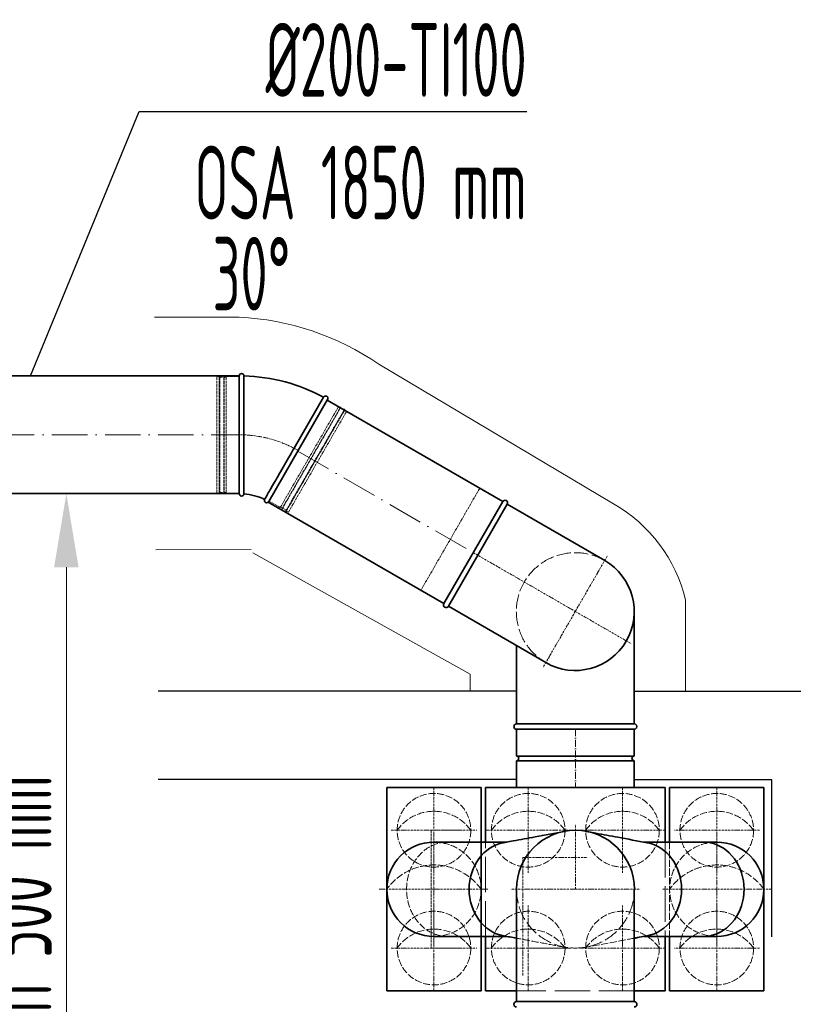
# Model space of a CAD drawing. Header units: millimetres. Extents: x -118717 to 8962, y 22910 to 145283.
# Tile 81 of 193: x -63763 to -62450, y 109078 to 110749. Entities that reach past the tile are written whole.
import ezdxf

# ---------------------------------------------------------------- set-up
doc = ezdxf.new("R2010")
doc.units = ezdxf.units.MM
for name, pattern in [('ACAD_ISO02W100', [15, 12, -3]), ('ACAD_ISO10W100', [18, 12, -3, 0, -3]), ('phl_thick', [0])]:
    doc.linetypes.add(name, pattern=pattern)
for name, color, linetype, lineweight in [('UT_KOTY - DIMENZE', 7, 'Continuous', 5), ('VZT_01 SUP (PŘÍVOD) - OBRYS', 5, 'Continuous', 35), ('VZT_02 SUP (PŘÍVOD) - OSA', 5, 'ACAD_ISO10W100', 5), ('VZT_04 SUP (PŘÍVOD) - SKRYTÉ', 5, 'ACAD_ISO02W100', 5), ('VZT_05 ETA (ODVOD) - OBRYS', 6, 'Continuous', 35), ('VZT_06 ETA (ODVOD) - OSA', 6, 'ACAD_ISO10W100', 5), ('VZT_08 ETA (ODVOD) - SKRYTÉ', 6, 'ACAD_ISO02W100', 5), ('VZT_0B ETA (ODVOD)', 6, 'Continuous', 35), ('VZT_60_KOTY - DIMENZE', 7, 'Continuous', 5), ('VZT_IZOLACE - TEPELNÁ', 6, 'IZOLACE TEPELNA', 13)]:
    doc.layers.add(name, color=color, linetype=linetype, lineweight=lineweight)
doc.layers.add('VZT_03 SUP (PŘÍVOD) - NETISK', color=8, linetype='ACAD_ISO02W100', lineweight=5, plot=False)
doc.layers.add('VZT_07 ETA (ODVOD) - NETISK', color=8, linetype='ACAD_ISO02W100', lineweight=5, plot=False)
doc.styles.add('EVORA_125', font='isocp.shx', dxfattribs={"width": 0.6, "height": 125})
doc.styles.add('ISOCP 2.5', font='isocp.shx', dxfattribs={"width": 0.6, "height": 2.5})
doc.styles.get("Standard").update_dxf_attribs({"font": 'arial.ttf'})
doc.linetypes.add('IZOLACE TEPELNA', pattern='A,12.7,-1.5,["T",Standard,S=2.54,R=0,X=0,Y=-1.27],-3', length=17.2)

msp = doc.modelspace()

# ---------------------------------------------------------------- linework, layer by layer
for p, q in [((-62920.2, 109609.3), (-63528.4, 109609.1)), ((-62336.7, 109609), (-62720.2, 109608.8)), ((-62920.1, 109459.1), (-63528.4, 109459.1)), ((-62486.7, 109459), (-62720.1, 109459)), ((-62486.7, 109192.1), (-62486.7, 109459))]:
    msp.add_line(p, q)
at = {"layer": 'UT_KOTY - DIMENZE'}
msp.add_line((-63684.1, 108625.6), (-63684.1, 109819.6), dxfattribs=at)
msp.add_solid([(-63705, 109819.6), (-63663.3, 109819.6), (-63684.1, 109944.6)], dxfattribs=at)
at = {"layer": 'VZT_01 SUP (PŘÍVOD) - OBRYS'}
for p, q in [((-63140.1, 109373.1), (-63140.1, 109445.6)), ((-63140.1, 109445.6), (-62980.1, 109445.6)), ((-62980.1, 109445.6), (-62980.1, 109373.1)), ((-62500.1, 109445.6), (-62660.1, 109445.6)), ((-62660.1, 109445.6), (-62660.1, 109352.9)), ((-62500.1, 109100.6), (-62500.1, 109445.6)), ((-63140.1, 109173.1), (-63140.1, 109373.1)), ((-62980.1, 109373.1), (-62980.1, 109173.1)), ((-63060.1, 109352.9), (-62936.7, 109352.9)), ((-62703.6, 109352.9), (-62580.1, 109352.9)), ((-62920.1, 109082.1), (-62920.1, 109273.1)), ((-62920.1, 109082.1), (-62920.1, 109273.1)), ((-62720.1, 109082.1), (-62720.1, 109273.1)), ((-62720.1, 109082.1), (-62720.1, 109273.1)), ((-63060.1, 109192.9), (-62936.7, 109192.9)), ((-62703.6, 109192.9), (-62580.1, 109192.9)), ((-62660.1, 109192.9), (-62660.1, 109100.6)), ((-63140.1, 109100.6), (-63140.1, 109173.1)), ((-62980.1, 109173.1), (-62980.1, 109100.6)), ((-62980.1, 109100.6), (-63140.1, 109100.6)), ((-62660.1, 109100.6), (-62500.1, 109100.6)), ((-62920.1, 109082.1), (-62720.1, 109082.1)), ((-62920.1, 109082.1), (-62720.1, 109082.1))]:
    msp.add_line(p, q, dxfattribs=at)
for centre, radius, start, end in [((-62820, 109273.1), 100, 0, 180), ((-63060.1, 109272.9), 80, 90, 270), ((-62580.1, 109272.9), 80, 270, 90), ((-62920.1, 109077.6), 4.5, 90, 270), ((-62720.1, 109077.6), 4.5, 270, 90)]:
    msp.add_arc(centre, radius, start, end, dxfattribs=at)
at = {"layer": 'VZT_01 SUP (PŘÍVOD) - OBRYS', "extrusion": (4.89496e-17, 2.6306e-16, -1)}
msp.add_ellipse((-62931.1, 109272.9), major_axis=(0, -80), ratio=0.866025, start_param=0.159775, end_param=2.981818, dxfattribs=at)
at = {"layer": 'VZT_01 SUP (PŘÍVOD) - OBRYS'}
for centre in [(-62709.1, 109272.9), (-62603, 109272.9)]:
    msp.add_ellipse(centre, major_axis=(0, -80), ratio=0.866025, start_param=0.159775, end_param=2.981818, dxfattribs=at)
for points, knots in [([(-62942.2, 109351.9), (-62940.8, 109352.2), (-62939.4, 109352.4), (-62933.9, 109353.4), (-62929.8, 109354.2), (-62913.2, 109357.3), (-62900.8, 109359.6), (-62871.8, 109365), (-62855.1, 109368.1), (-62838.5, 109371.2)], [0, 0, 0, 0, 10, 10, 40, 40, 130.000005, 130.000005, 250.589308, 250.589308, 250.589308, 250.589308]), ([(-62801.8, 109371.2), (-62800.4, 109371), (-62799, 109370.7), (-62793.5, 109369.7), (-62789.4, 109368.9), (-62772.8, 109365.8), (-62760.4, 109363.5), (-62731.3, 109358.1), (-62714.7, 109355), (-62698.1, 109351.9)], [0, 0, 0, 0, 10, 10, 40, 40, 130.000003, 130.000003, 250.589306, 250.589306, 250.589306, 250.589306]), ([(-62698.1, 109193.9), (-62699.5, 109193.7), (-62700.9, 109193.4), (-62706.4, 109192.4), (-62710.5, 109191.6), (-62716.5, 109190.5), (-62718.3, 109190.2), (-62720.1, 109189.8)], [0, 0, 0, 0, 10, 10, 40, 40, 53.321196, 53.321196, 53.321196, 53.321196])]:
    msp.add_open_spline(points, degree=3, knots=knots, dxfattribs=at)
msp.add_open_spline([(-62920.1, 109189.8), (-62927.5, 109191.2), (-62934.8, 109192.6), (-62942.2, 109193.9)], degree=3, dxfattribs=at)
at = {"layer": 'VZT_02 SUP (PŘÍVOD) - OSA', "ltscale": 0.3}
for p, q in [((-63060.1, 109445.6), (-63060.1, 109373.1)), ((-62580.1, 109445.6), (-62580.1, 109373.1)), ((-63132.6, 109373.1), (-63060.1, 109373.1)), ((-63060.1, 109300.6), (-63060.1, 109373.1)), ((-63060.1, 109373.1), (-62987.6, 109373.1)), ((-62820.1, 109273.1), (-62820.1, 109383.1)), ((-62820.1, 109273.1), (-62820.1, 109383.1)), ((-62580.1, 109373.1), (-62652.6, 109373.1)), ((-62580.1, 109300.6), (-62580.1, 109373.1)), ((-62507.6, 109373.1), (-62580.1, 109373.1)), ((-63060.1, 109365.7), (-63060.1, 109272.9)), ((-62580.1, 109365.7), (-62580.1, 109272.9)), ((-62909.5, 109326.6), (-62799.5, 109326.6)), ((-62909.5, 109126.6), (-62909.5, 109326.6)), ((-63152.9, 109272.9), (-63060.1, 109272.9)), ((-63060.1, 109180.1), (-63060.1, 109272.9)), ((-63060.1, 109272.9), (-62967.3, 109272.9)), ((-62820.1, 109273.1), (-62930.1, 109273.1)), ((-62820.1, 109273.1), (-62930.1, 109273.1)), ((-62820.1, 109273.1), (-62710.1, 109273.1)), ((-62580.1, 109272.9), (-62672.9, 109272.9)), ((-62580.1, 109180.1), (-62580.1, 109272.9)), ((-62487.3, 109272.9), (-62580.1, 109272.9)), ((-63060.1, 109245.6), (-63060.1, 109173.1)), ((-63060.1, 109245.6), (-63060.1, 109173.1)), ((-62580.1, 109245.6), (-62580.1, 109173.1)), ((-62580.1, 109245.6), (-62580.1, 109173.1)), ((-63132.6, 109173.1), (-63060.1, 109173.1)), ((-63060.1, 109100.6), (-63060.1, 109173.1)), ((-63060.1, 109173.1), (-62987.6, 109173.1)), ((-63060.1, 109173.1), (-62987.6, 109173.1)), ((-62580.1, 109173.1), (-62652.6, 109173.1)), ((-62580.1, 109100.6), (-62580.1, 109173.1)), ((-62507.6, 109173.1), (-62580.1, 109173.1)), ((-62507.6, 109173.1), (-62580.1, 109173.1))]:
    msp.add_line(p, q, dxfattribs=at)
at = {"layer": 'VZT_03 SUP (PŘÍVOD) - NETISK', "ltscale": 0.4}
for p, q in [((-63020.1, 109373.1), (-63065.1, 109373.1)), ((-63065.1, 109373.1), (-63065.1, 109173.1)), ((-63065.1, 109173.1), (-63020.1, 109173.1))]:
    msp.add_line(p, q, dxfattribs=at)
at = {"layer": 'VZT_04 SUP (PŘÍVOD) - SKRYTÉ'}
msp.add_line((-62660.1, 109352.9), (-62660.1, 109192.9), dxfattribs=at)
for centre in [(-63060.1, 109373.1), (-62580.1, 109373.1), (-63060.1, 109173.1), (-62580.1, 109173.1)]:
    msp.add_circle(centre, 62.5, dxfattribs=at)
for centre, radius, start, end in [((-63060.1, 109328.6), 76.7, 35.4307, 144.5693), ((-62580.1, 109328.6), 76.7, 35.4307, 144.5693), ((-63060.1, 109272.9), 80, 270, 90), ((-62580.1, 109272.9), 80, 90, 270), ((-63060.1, 109216), 98.2, 35.4307, 144.5693), ((-62580.1, 109216), 98.2, 35.4307, 144.5693), ((-63060.1, 109128.6), 76.7, 35.4307, 144.5693), ((-62580.1, 109128.6), 76.7, 35.4307, 144.5693)]:
    msp.add_arc(centre, radius, start, end, dxfattribs=at)
at = {"layer": 'VZT_04 SUP (PŘÍVOD) - SKRYTÉ', "ltscale": 2}
msp.add_arc((-62820, 109273.1), 100, 180, 0, dxfattribs=at)
at = {"layer": 'VZT_04 SUP (PŘÍVOD) - SKRYTÉ', "extrusion": (4.89496e-17, 2.6306e-16, -1)}
msp.add_ellipse((-63037.3, 109272.9), major_axis=(0, -80), ratio=0.866025, start_param=0.159775, end_param=2.981818, dxfattribs=at)
at = {"layer": 'VZT_04 SUP (PŘÍVOD) - SKRYTÉ'}
for points, knots in [([(-62838.5, 109174.6), (-62839.9, 109174.9), (-62841.2, 109175.1), (-62846.8, 109176.2), (-62850.9, 109176.9), (-62867.5, 109180), (-62879.9, 109182.3), (-62901.6, 109186.4), (-62910.9, 109188.1), (-62920.1, 109189.8)], [0, 0, 0, 0, 10, 10, 40, 40, 130.000003, 130.000003, 197.268038, 197.268038, 197.268038, 197.268038]), ([(-62720.1, 109189.8), (-62730.7, 109187.9), (-62741.3, 109185.9), (-62768.5, 109180.8), (-62785.1, 109177.7), (-62801.8, 109174.6)], [53.321196, 53.321196, 53.321196, 53.321196, 130.000005, 130.000005, 250.589308, 250.589308, 250.589308, 250.589308])]:
    msp.add_open_spline(points, degree=3, knots=knots, dxfattribs=at)
at = {"layer": 'VZT_05 ETA (ODVOD) - OBRYS'}
for p, q in [((-63390.6, 110144.6), (-63390.6, 109944.6)), ((-63382.6, 110044.5), (-63382.6, 110144.6)), ((-63340.6, 109931.2), (-63240.6, 110104.4)), ((-63297.5, 110021.7), (-63247.5, 110108.4)), ((-62720.1, 109553.6), (-62720.2, 109744.6)), ((-62920.1, 109553.6), (-62920.2, 109686.8)), ((-62920.1, 109553.6), (-62720.1, 109553.6)), ((-62920.1, 109544.6), (-62720.1, 109544.6)), ((-62920.1, 109544.6), (-62920.1, 109499.1)), ((-62920.1, 109544.6), (-62720.1, 109544.6)), ((-62720.1, 109544.6), (-62720.1, 109499.1)), ((-62920.1, 109499.1), (-62720.1, 109499.1)), ((-62920.1, 109491.1), (-62720.1, 109491.1)), ((-62920.1, 109491.1), (-62920.1, 109445.6)), ((-62720.1, 109491.1), (-62720.1, 109445.6)), ((-62920.1, 109445.6), (-62720.1, 109445.6))]:
    msp.add_line(p, q, dxfattribs=at)
for points in [[(-63390.6, 110144.6), (-64969.9, 110144.6)], [(-62943.5, 109931.1), (-63241.3, 110103.1)], [(-63390.6, 109944.6), (-64969.9, 109944.6)], [(-63043.5, 109757.9), (-63341.3, 109929.9)], [(-62943.5, 109931.1), (-63043.4, 109757.9)], [(-62935.7, 109926.6), (-63035.6, 109753.4)], [(-62935.7, 109926.6), (-62770.3, 109831.2)], [(-63035.6, 109753.4), (-62870.2, 109658)]]:
    msp.add_lwpolyline(points, dxfattribs=at)
for centre, radius, start, end in [((-63386.6, 110144.6), 4, 0, 180), ((-63390.6, 109844.6), 300, 61.5281, 88.4719), ((-63244, 110106.4), 4, 330, 150), ((-63386.6, 109944.6), 4, 180, 355.4188), ((-63390.6, 109844.6), 100, 64.5812, 85.4188), ((-63344, 109933.2), 4, 154.5812, 330), ((-62939.6, 109928.9), 4.5, 330.0232, 150.0232), ((-62820.3, 109744.4), 100, 240.0232, 60.0232), ((-63039.5, 109755.7), 4.5, 150.0232, 330.0232), ((-62920.1, 109549.1), 4.5, 90.0232, 270.0232), ((-62720.1, 109549.1), 4.5, 270.0232, 90.0232), ((-62920.1, 109495.1), 4, 270, 90), ((-62720.1, 109495.1), 4, 90, 270)]:
    msp.add_arc(centre, radius, start, end, dxfattribs=at)
for points, knots in [([(-63382.6, 110044.5), (-63382.6, 110031.9), (-63382.6, 110019.4), (-63382.6, 109995.5), (-63382.6, 109984.4), (-63382.6, 109965.6), (-63382.6, 109958.1), (-63382.6, 109947.5), (-63382.6, 109944.7), (-63382.6, 109944.3), (-63382.6, 109944.3), (-63382.6, 109944.3)], [157.533456, 157.533456, 157.533456, 157.533456, 195.393508, 195.393508, 234.551342, 234.551342, 273.721472, 273.721472, 312.806301, 312.806301, 315.294186, 315.294186, 315.294186, 315.294186]), ([(-63347.6, 109934.9), (-63347.6, 109934.9), (-63346.5, 109936.9), (-63342.1, 109944.6), (-63338.6, 109950.6), (-63329.7, 109966), (-63324.4, 109975.3), (-63312.5, 109995.8), (-63306.1, 110006.9), (-63298.9, 110019.4), (-63298.2, 110020.6), (-63297.5, 110021.7)], [315.294186, 315.294186, 315.294186, 315.294186, 351.735982, 351.735982, 390.710875, 390.710875, 429.832624, 429.832624, 468.991563, 468.991563, 473.053633, 473.053633, 473.053633, 473.053633])]:
    msp.add_open_spline(points, degree=3, knots=knots, dxfattribs=at)
at = {"layer": 'VZT_06 ETA (ODVOD) - OSA', "ltscale": 0.3}
for p, q in [((-62900.1, 109445.6), (-62900.1, 109373.1)), ((-62740.1, 109445.6), (-62740.1, 109373.1)), ((-62900.1, 109373.1), (-62972.6, 109373.1)), ((-62900.1, 109300.6), (-62900.1, 109373.1)), ((-62827.6, 109373.1), (-62900.1, 109373.1)), ((-62740.1, 109373.1), (-62812.6, 109373.1)), ((-62740.1, 109300.6), (-62740.1, 109373.1)), ((-62667.6, 109373.1), (-62740.1, 109373.1)), ((-62900.1, 109245.6), (-62900.1, 109173.1)), ((-62900.1, 109245.6), (-62900.1, 109173.1)), ((-62740.1, 109245.6), (-62740.1, 109173.1)), ((-62740.1, 109245.6), (-62740.1, 109173.1)), ((-62900.1, 109173.1), (-62972.6, 109173.1)), ((-62900.1, 109100.6), (-62900.1, 109173.1)), ((-62827.6, 109173.1), (-62900.1, 109173.1)), ((-62900.1, 109173.1), (-62827.6, 109173.1)), ((-62740.1, 109173.1), (-62812.6, 109173.1)), ((-62740.1, 109100.6), (-62740.1, 109173.1)), ((-62667.6, 109173.1), (-62740.1, 109173.1)), ((-62667.6, 109173.1), (-62740.1, 109173.1))]:
    msp.add_line(p, q, dxfattribs=at)
at = {"layer": 'VZT_06 ETA (ODVOD) - OSA', "ltscale": 5}
for points in [[(-64969.9, 110044.6), (-63390.6, 110044.6)], [(-63291.3, 110016.5), (-62993.5, 109844.5)]]:
    msp.add_lwpolyline(points, dxfattribs=at)
at = {"layer": 'VZT_06 ETA (ODVOD) - OSA', "ltscale": 0.3}
msp.add_lwpolyline([(-63290.6, 110017.8), (-63290.6, 110017.8, 0.131652), (-63390.6, 110044.6, 0.131652)], format="xyb", dxfattribs=at)
for points in [[(-62993.5, 109844.5), (-62820.2, 109744.6)], [(-62820.2, 109744.6), (-62765.3, 109839.9)], [(-62820.2, 109744.6), (-62875.2, 109649.3)], [(-62820.2, 109744.6), (-62724.9, 109689.6)]]:
    msp.add_lwpolyline(points, dxfattribs=at)
at = {"layer": 'VZT_06 ETA (ODVOD) - OSA'}
msp.add_lwpolyline([(-62820.1, 109544.6), (-62820.1, 109445.6)], dxfattribs=at)
at = {"layer": 'VZT_07 ETA (ODVOD) - NETISK', "ltscale": 0.4}
for p, q in [((-63428.6, 109945.6), (-63428.6, 110143.6)), ((-63428.6, 110143.6), (-63424.6, 110143.6)), ((-63424.6, 109945.6), (-63424.6, 110143.6)), ((-63424.6, 110142.6), (-63424.1, 110142.6)), ((-63424.1, 109944.6), (-63424.1, 110144.6)), ((-63424.1, 110144.6), (-63423.6, 110144.6)), ((-63423.6, 109944.6), (-63423.6, 110144.6)), ((-63423.6, 110142.6), (-63416.6, 110142.6)), ((-63416.6, 109944.6), (-63416.6, 110144.6)), ((-63416.6, 110144.6), (-63416.1, 110144.6)), ((-63416.1, 109944.6), (-63416.1, 110144.6)), ((-63416.1, 110142.6), (-63412.6, 110142.6)), ((-63412.6, 109945.6), (-63412.6, 110143.6)), ((-63412.6, 110143.6), (-63390.6, 110143.6)), ((-63241.1, 110103.6), (-63222, 110092.6)), ((-63321, 109921.1), (-63222, 110092.6)), ((-63318.5, 109918.5), (-63218.5, 110091.7)), ((-63318.1, 109918.2), (-63218.1, 110091.4)), ((-63312, 109914.7), (-63212, 110087.9)), ((-63311.6, 109914.5), (-63211.6, 110087.7)), ((-63310.6, 109915.1), (-63211.6, 110086.6)), ((-63222.5, 110091.7), (-63219.5, 110089.9)), ((-63219.1, 110089.7), (-63213, 110086.2)), ((-63218.5, 110091.7), (-63218.1, 110091.4)), ((-63212.6, 110085.9), (-63212.1, 110085.7)), ((-63212, 110087.9), (-63211.6, 110087.7)), ((-63211.6, 110086.6), (-63208.2, 110084.6)), ((-63307.2, 109913.1), (-63208.2, 110084.6)), ((-63428.6, 109945.6), (-63424.6, 109945.6)), ((-63424.6, 109946.6), (-63424.1, 109946.6)), ((-63424.1, 109944.6), (-63423.6, 109944.6)), ((-63423.6, 109946.6), (-63416.6, 109946.6)), ((-63416.6, 109944.6), (-63416.1, 109944.6)), ((-63416.1, 109946.6), (-63412.6, 109946.6)), ((-63412.6, 109945.6), (-63390.6, 109945.6)), ((-63340.1, 109932.1), (-63321, 109921.1)), ((-63320.5, 109921.9), (-63317.5, 109920.2)), ((-63318.5, 109918.5), (-63318.1, 109918.2)), ((-63317.1, 109919.9), (-63311, 109916.4)), ((-63312, 109914.7), (-63311.6, 109914.5)), ((-63310.6, 109916.2), (-63310.1, 109915.9)), ((-63310.6, 109915.1), (-63307.2, 109913.1))]:
    msp.add_line(p, q, dxfattribs=at)
msp.add_lwpolyline([(-62943.5, 109931.1), (-62982.5, 109953.6), (-63082.4, 109780.4), (-63043.4, 109757.9)], dxfattribs=at)
at = {"layer": 'VZT_08 ETA (ODVOD) - SKRYTÉ', "ltscale": 5}
for p, q in [((-62972.6, 109192.9), (-62972.6, 109352.9)), ((-62667.6, 109352.9), (-62667.6, 109192.9)), ((-62720.1, 109100.6), (-62920.1, 109100.6))]:
    msp.add_line(p, q, dxfattribs=at)
at = {"layer": 'VZT_08 ETA (ODVOD) - SKRYTÉ'}
for centre in [(-62900.1, 109373.1), (-62900.1, 109373.1), (-62740.1, 109373.1), (-62740.1, 109373.1), (-62900.1, 109173.1), (-62740.1, 109173.1)]:
    msp.add_circle(centre, 62.5, dxfattribs=at)
at = {"layer": 'VZT_08 ETA (ODVOD) - SKRYTÉ', "ltscale": 2}
msp.add_arc((-62820.3, 109744.4), 100, 60.0232, 240.0232, dxfattribs=at)
at = {"layer": 'VZT_08 ETA (ODVOD) - SKRYTÉ'}
for centre in [(-62900.1, 109328.6), (-62740.1, 109328.6), (-62900.1, 109128.6), (-62740.1, 109128.6)]:
    msp.add_arc(centre, 76.7, 35.4307, 144.5693, dxfattribs=at)
at = {"layer": 'VZT_0B ETA (ODVOD)'}
for p, q in [((-62972.6, 109352.9), (-62972.6, 109445.6)), ((-62972.6, 109445.6), (-62667.6, 109445.6)), ((-62667.6, 109445.6), (-62667.6, 109352.9)), ((-62972.6, 109100.6), (-62972.6, 109192.9)), ((-62667.6, 109192.9), (-62667.6, 109100.6)), ((-62920.1, 109100.6), (-62972.6, 109100.6)), ((-62667.6, 109100.6), (-62720.1, 109100.6))]:
    msp.add_line(p, q, dxfattribs=at)
at = {"layer": 'VZT_60_KOTY - DIMENZE', "linetype": 'ByBlock', "lineweight": -2}
msp.add_line((-63560.4, 110593.6), (-63510.4, 110593.6), dxfattribs=at)
for points in [[(-63745, 110144.6), (-63560.4, 110593.6)], [(-63510.4, 110593.6), (-62902.7, 110593.6)]]:
    msp.add_lwpolyline(points, dxfattribs=at)
at = {"layer": 'VZT_IZOLACE - TEPELNÁ', "ltscale": 0.5}
for p, q in [((-63391.1, 110244.3), (-63534.5, 110244.3)), ((-62755.3, 109927.6), (-63153.9, 110164.7)), ((-63532.3, 109849.1), (-63370.3, 109850)), ((-63367.4, 109844.3), (-62998.8, 109638.3)), ((-62633.1, 109609), (-62633.1, 109764.3)), ((-62998.8, 109609), (-62998.8, 109638.3))]:
    msp.add_line(p, q, dxfattribs=at)
for centre, radius, start, end in [((-63414.9, 109780.5), 464.5, 55.811, 87.0568), ((-62884.5, 109703.5), 258.7, 13.5889, 60.0203)]:
    msp.add_arc(centre, radius, start, end, dxfattribs=at)

# ---------------------------------------------------------------- texts
at = {"layer": 'UT_KOTY - DIMENZE', "insert": (-63771.6, 109222.6), "char_height": 125, "attachment_point": 5, "rotation": 90, "style": 'ISOCP 2.5'}
msp.add_mtext('min 500 mm', dxfattribs=at)
at = {"layer": 'VZT_60_KOTY - DIMENZE', "style": 'EVORA_125', "width": 0.6}
msp.add_text('30°', height=125, dxfattribs=at).set_placement((-63436, 110255.6))
at = {"layer": 'VZT_60_KOTY - DIMENZE', "linetype": 'phl_thick', "insert": (-62902.7, 110743.6), "char_height": 125, "attachment_point": 3, "style": 'EVORA_125'}
msp.add_mtext('%%C200-TI100\\POSA 1850\\~mm', dxfattribs=at)

doc.saveas('drawing.dxf')
